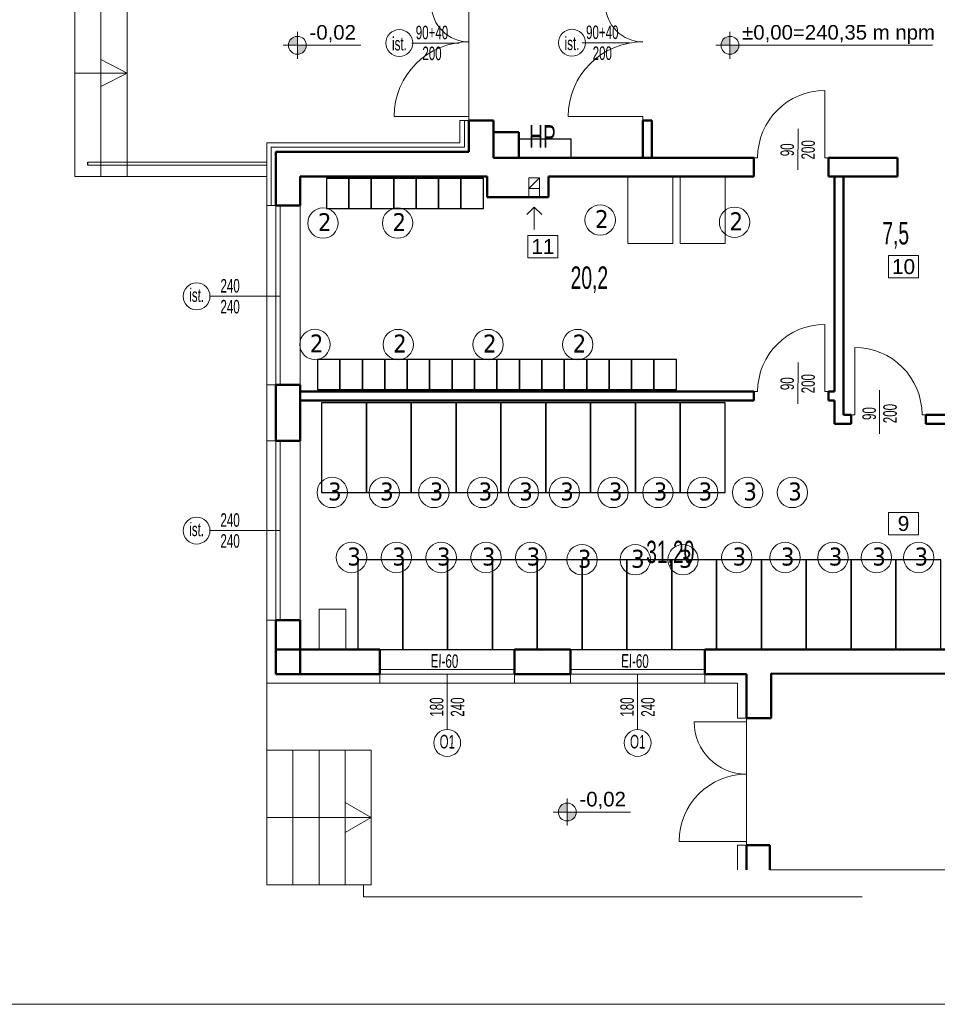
# Model space of a CAD drawing. Header units: millimetres. Extents: x 72202 to 304796, y 21658 to 519946.
# Tile 70 of 95: x 194453 to 195681, y 230899 to 232217. Entities that reach past the tile are written whole.
import ezdxf

# ---------------------------------------------------------------- set-up
doc = ezdxf.new("R2010")
doc.units = ezdxf.units.MM
for name, color, linetype, lineweight in [('DRZWI I OKNA OPISY', 30, 'Continuous', 9), ('linia - gruba - projektowana', 170, 'Continuous', 50), ('linia - rzut - gruba - istn.', 250, 'Continuous', 50), ('LINIA CIENKA', 7, 'Continuous', 13), ('LINIA KRESKOWANIE', 9, 'Continuous', 5), ('LINIA UMEBLOWANIE', 252, 'Continuous', 5), ('OPISY', 251, 'Continuous', 9), ('wymiary', 1, 'Continuous', 15)]:
    doc.layers.add(name, color=color, linetype=linetype, lineweight=lineweight)
doc.layers.add('LINIA-NIE DRUKOWAĆ', color=3, linetype='Continuous', lineweight=20, plot=False)
doc.styles.add('GENERATED_STYLE_2', font='txt')
doc.styles.add('simplex', font='arial.ttf')
doc.styles.get("Standard").update_dxf_attribs({"font": 'ARIALN.TTF', "width": 0.75})
doc.linetypes.add('GRADZINOWANIE', pattern='A,0.00254,-2.54,[134,ltypeshp.shx,S=2.54,R=0,X=-2.54,Y=0],-5.08,[134,ltypeshp.shx,S=2.54,R=180,X=2.54,Y=0],-2.54', length=10.16254)

msp = doc.modelspace()

# ---------------------------------------------------------------- hatches: boundary and pattern name
at = {"layer": 'OPISY'}
h = msp.add_hatch(color=256, dxfattribs=at)
edge = h.paths.add_edge_path()
edge.add_line((194824.34, 232182.351), (194824.34, 232194.306))
edge.add_arc((194824.34, 232182.351), 11.954, 90, 180.185208)
edge.add_line((194812.386, 232182.313), (194824.34, 232182.351))
edge = h.paths.add_edge_path()
edge.add_arc((194824.34, 232182.351), 11.954, 269.966892, 359.748577)
edge.add_line((194836.295, 232182.299), (194824.34, 232182.351))
edge.add_line((194824.34, 232182.351), (194824.333, 232170.397))
h = msp.add_hatch(color=256, dxfattribs=at)
edge = h.paths.add_edge_path()
edge.add_line((195403.238, 232182.351), (195403.238, 232194.306))
edge.add_arc((195403.238, 232182.351), 11.954, 90, 180.185208)
edge.add_line((195391.283, 232182.313), (195403.238, 232182.351))
edge = h.paths.add_edge_path()
edge.add_arc((195403.238, 232182.351), 11.954, 269.966892, 359.748577)
edge.add_line((195415.192, 232182.299), (195403.238, 232182.351))
edge.add_line((195403.238, 232182.351), (195403.231, 232170.397))
h = msp.add_hatch(color=256, dxfattribs=at)
h.paths.add_polyline_path([(194824.34, 232182.351), (194824.34, 232190.855, 0.41421356), (194815.837, 232182.351)])
h.paths.add_polyline_path([(194824.34, 232173.848, 0.41421356), (194832.844, 232182.351), (194824.34, 232182.351)])
h = msp.add_hatch(color=256, dxfattribs=at)
h.paths.add_polyline_path([(195403.238, 232182.351), (195403.238, 232190.855, 0.41421356), (195394.734, 232182.351)])
h.paths.add_polyline_path([(195403.238, 232173.848, 0.41421356), (195411.741, 232182.351), (195403.238, 232182.351)])
h = msp.add_hatch(color=256, dxfattribs=at)
edge = h.paths.add_edge_path()
edge.add_line((195185.56, 231156.172), (195185.56, 231168.127))
edge.add_arc((195185.56, 231156.172), 11.954, 90, 180.185208)
edge.add_line((195173.605, 231156.134), (195185.56, 231156.172))
edge = h.paths.add_edge_path()
edge.add_arc((195185.56, 231156.172), 11.954, 269.966892, 359.748577)
edge.add_line((195197.514, 231156.12), (195185.56, 231156.172))
edge.add_line((195185.56, 231156.172), (195185.553, 231144.218))
h = msp.add_hatch(color=256, dxfattribs=at)
h.paths.add_polyline_path([(195185.56, 231156.172), (195185.56, 231164.676, 0.41421356), (195177.056, 231156.172)])
h.paths.add_polyline_path([(195185.56, 231147.669, 0.41421356), (195194.063, 231156.172), (195185.56, 231156.172)])

# ---------------------------------------------------------------- linework, layer by layer
at = {"layer": 'DRZWI I OKNA OPISY'}
for p, q in [((194977.55, 232185.368), (195040.736, 232185.368)), ((195205.454, 232185.629), (195268.639, 232185.629)), ((195493.951, 232015.517), (195494.723, 232070.684)), ((194707.38, 231846.368), (194801.292, 231846.368)), ((194707.38, 231846.368), (194801.292, 231846.368)), ((195493.951, 231702.517), (195494.723, 231757.684)), ((195603.558, 231662.517), (195603.558, 231720.945)), ((194707.38, 231532.874), (194801.292, 231532.874)), ((195024.816, 231266.723), (195024.816, 231340.874)), ((195279.635, 231266.723), (195279.635, 231340.874)), ((195279.635, 231266.723), (195279.635, 231340.874))]:
    msp.add_line(p, q, dxfattribs=at)
for centre in [(194960.835, 232185.29), (195191.8, 232185.741), (194689.38, 231846.368), (194689.38, 231532.874), (195024.816, 231248.723), (195279.635, 231248.723)]:
    msp.add_circle(centre, 18, dxfattribs=at)
at = {"layer": 'linia - gruba - projektowana'}
for p, q in [((195053.792, 232039.874), (195053.792, 232081.874)), ((195086.792, 232081.874), (195053.792, 232081.874)), ((195086.792, 232031.874), (195086.792, 232081.874)), ((195286.792, 232031.874), (195286.792, 232081.874)), ((195286.792, 232081.874), (195298.792, 232081.874)), ((195298.792, 232031.874), (195298.792, 232081.874)), ((195120.792, 232065.874), (195086.792, 232065.874)), ((195120.792, 232031.874), (195120.792, 232065.874)), ((194795.292, 231967.874), (194795.292, 232039.874)), ((195053.792, 232039.874), (194795.292, 232039.874)), ((195435.292, 232031.874), (195086.792, 232031.874)), ((195435.292, 232031.874), (195435.292, 232006.874)), ((195627.292, 232031.874), (195535.292, 232031.874)), ((195535.292, 232031.874), (195535.292, 232006.874)), ((195627.292, 232031.874), (195627.292, 232006.874)), ((194828.292, 231967.874), (194828.292, 232006.874)), ((195078.292, 232006.874), (194828.292, 232006.874)), ((195078.292, 232006.874), (195078.292, 231978.874)), ((195435.292, 232006.874), (195160.292, 232006.874)), ((195160.292, 232006.874), (195160.292, 231978.874)), ((195627.292, 232006.874), (195535.292, 232006.874)), ((195160.292, 231978.874), (195078.292, 231978.874)), ((194828.292, 231967.874), (194795.292, 231967.874)), ((194795.292, 231652.874), (194795.292, 231727.874)), ((194828.292, 231727.874), (194795.292, 231727.874)), ((194828.292, 231652.874), (194828.292, 231727.874)), ((194828.292, 231652.874), (194795.292, 231652.874)), ((194795.292, 231340.874), (194795.292, 231412.874)), ((194828.292, 231412.874), (194795.292, 231412.874)), ((194828.292, 231340.874), (194828.292, 231412.874)), ((194934.792, 231373.874), (194795.292, 231373.874)), ((194934.792, 231340.874), (194934.792, 231373.874)), ((195189.792, 231373.874), (195114.792, 231373.874)), ((195114.792, 231340.874), (195114.792, 231373.874)), ((195189.792, 231340.874), (195189.792, 231373.874)), ((195765.292, 231373.874), (195369.792, 231373.874)), ((195369.792, 231340.874), (195369.792, 231373.874)), ((194934.792, 231340.874), (194795.292, 231340.874)), ((195189.792, 231340.874), (195114.792, 231340.874)), ((195425.292, 231340.874), (195369.792, 231340.874)), ((195425.292, 231340.874), (195425.292, 231281.843)), ((195458.465, 231341.522), (195458.424, 231281.843)), ((196400.292, 231340.874), (195458.465, 231341.522)), ((195425.292, 231111.874), (195425.292, 231078.874)), ((195456.649, 231111.874), (195456.649, 231078.874))]:
    msp.add_line(p, q, dxfattribs=at)
at = {"layer": 'linia - gruba - projektowana', "lineweight": -3, "ltscale": 1.2}
msp.add_line((194543.904, 232021.958), (194543.904, 232025.958), dxfattribs=at)
at = {"layer": 'linia - gruba - projektowana', "ltscale": 1.2}
for p, q in [((195458.424, 231281.843), (195425.292, 231281.843)), ((195456.649, 231111.874), (195425.292, 231111.874))]:
    msp.add_line(p, q, dxfattribs=at)
at = {"layer": 'linia - gruba - projektowana', "lineweight": -3, "ltscale": 1.2}
for points in [[(194863.292, 231963.874), (194893.292, 231963.874), (194893.292, 232003.874), (194863.292, 232003.874)], [(194893.292, 231963.874), (194923.292, 231963.874), (194923.292, 232003.874), (194893.292, 232003.874)], [(194923.292, 231963.874), (194953.292, 231963.874), (194953.292, 232003.874), (194923.292, 232003.874)], [(194953.292, 231963.874), (194983.292, 231963.874), (194983.292, 232003.874), (194953.292, 232003.874)], [(194983.292, 231963.874), (195013.292, 231963.874), (195013.292, 232003.874), (194983.292, 232003.874)], [(195013.292, 231963.874), (195043.292, 231963.874), (195043.292, 232003.874), (195013.292, 232003.874)], [(195043.292, 231963.874), (195073.292, 231963.874), (195073.292, 232003.874), (195043.292, 232003.874)], [(194851.292, 231721.874), (194881.292, 231721.874), (194881.292, 231761.874), (194851.292, 231761.874)], [(194881.292, 231721.874), (194911.292, 231721.874), (194911.292, 231761.874), (194881.292, 231761.874)], [(194911.292, 231721.874), (194941.292, 231721.874), (194941.292, 231761.874), (194911.292, 231761.874)], [(194941.292, 231721.874), (194971.292, 231721.874), (194971.292, 231761.874), (194941.292, 231761.874)], [(194971.292, 231721.874), (195001.292, 231721.874), (195001.292, 231761.874), (194971.292, 231761.874)], [(195001.292, 231721.874), (195031.292, 231721.874), (195031.292, 231761.874), (195001.292, 231761.874)], [(195031.292, 231721.874), (195061.292, 231721.874), (195061.292, 231761.874), (195031.292, 231761.874)], [(195061.292, 231721.874), (195091.292, 231721.874), (195091.292, 231761.874), (195061.292, 231761.874)], [(195091.49, 231721.874), (195121.49, 231721.874), (195121.49, 231761.874), (195091.49, 231761.874)], [(195121.49, 231721.874), (195151.49, 231721.874), (195151.49, 231761.874), (195121.49, 231761.874)], [(195151.49, 231721.874), (195181.49, 231721.874), (195181.49, 231761.874), (195151.49, 231761.874)], [(195181.49, 231721.874), (195211.49, 231721.874), (195211.49, 231761.874), (195181.49, 231761.874)], [(195211.49, 231721.874), (195241.49, 231721.874), (195241.49, 231761.874), (195211.49, 231761.874)], [(195241.49, 231721.874), (195271.49, 231721.874), (195271.49, 231761.874), (195241.49, 231761.874)], [(195271.49, 231721.874), (195301.49, 231721.874), (195301.49, 231761.874), (195271.49, 231761.874)], [(195301.49, 231721.874), (195331.49, 231721.874), (195331.49, 231761.874), (195301.49, 231761.874)], [(194856.792, 231583.874), (194916.792, 231583.874), (194916.792, 231703.874), (194856.792, 231703.874)], [(194916.792, 231583.874), (194976.792, 231583.874), (194976.792, 231703.874), (194916.792, 231703.874)], [(194976.792, 231583.874), (195036.792, 231583.874), (195036.792, 231703.874), (194976.792, 231703.874)], [(195036.792, 231583.874), (195096.792, 231583.874), (195096.792, 231703.874), (195036.792, 231703.874)], [(195096.792, 231583.874), (195156.792, 231583.874), (195156.792, 231703.874), (195096.792, 231703.874)], [(195156.792, 231583.874), (195216.792, 231583.874), (195216.792, 231703.874), (195156.792, 231703.874)], [(195216.792, 231583.874), (195276.792, 231583.874), (195276.792, 231703.874), (195216.792, 231703.874)], [(195276.792, 231583.874), (195336.792, 231583.874), (195336.792, 231703.874), (195276.792, 231703.874)], [(195336.792, 231583.874), (195396.792, 231583.874), (195396.792, 231703.874), (195336.792, 231703.874)], [(194905.292, 231373.874), (194965.292, 231373.874), (194965.292, 231493.874), (194905.292, 231493.874)], [(194965.292, 231373.874), (195025.292, 231373.874), (195025.292, 231493.874), (194965.292, 231493.874)], [(195025.292, 231373.874), (195085.292, 231373.874), (195085.292, 231493.874), (195025.292, 231493.874)], [(195085.292, 231373.874), (195145.292, 231373.874), (195145.292, 231493.874), (195085.292, 231493.874)], [(195145.292, 231373.874), (195205.292, 231373.874), (195205.292, 231493.874), (195145.292, 231493.874)], [(195205.292, 231373.874), (195265.292, 231373.874), (195265.292, 231493.874), (195205.292, 231493.874)], [(195265.292, 231373.874), (195325.292, 231373.874), (195325.292, 231493.874), (195265.292, 231493.874)], [(195325.292, 231373.874), (195385.292, 231373.874), (195385.292, 231493.874), (195325.292, 231493.874)], [(195385.292, 231373.874), (195445.292, 231373.874), (195445.292, 231493.874), (195385.292, 231493.874)], [(195445.292, 231373.874), (195505.292, 231373.874), (195505.292, 231493.874), (195445.292, 231493.874)], [(195505.292, 231373.874), (195565.292, 231373.874), (195565.292, 231493.874), (195505.292, 231493.874)], [(195565.292, 231373.874), (195625.292, 231373.874), (195625.292, 231493.874), (195565.292, 231493.874)], [(195625.292, 231373.874), (195685.292, 231373.874), (195685.292, 231493.874), (195625.292, 231493.874)]]:
    msp.add_lwpolyline(points, close=True, dxfattribs=at)
at = {"layer": 'linia - rzut - gruba - istn.', "color": 7, "ltscale": 1.2}
for p, q in [((195543.292, 231718.874), (195543.292, 232006.874)), ((195555.292, 231687.874), (195555.292, 232006.874)), ((194828.292, 231718.874), (195435.292, 231718.874)), ((195435.292, 231718.874), (195435.292, 231706.874)), ((195535.292, 231718.874), (195535.292, 231706.874)), ((195535.292, 231718.874), (195543.292, 231718.874)), ((194828.292, 231706.874), (195435.292, 231706.874)), ((195173.49, 231706.874), (195161.49, 231706.874)), ((195535.292, 231706.874), (195543.292, 231706.874)), ((195543.292, 231675.874), (195543.292, 231706.874)), ((195565.292, 231687.874), (195555.292, 231687.874)), ((195565.292, 231675.874), (195565.292, 231687.874)), ((195665.292, 231675.874), (195665.292, 231687.874)), ((195791.292, 231687.874), (195665.292, 231687.874)), ((195565.292, 231675.874), (195543.292, 231675.874)), ((195791.292, 231675.874), (195665.292, 231675.874))]:
    msp.add_line(p, q, dxfattribs=at)
at = {"layer": 'LINIA CIENKA'}
for p, q in [((194526.404, 232283.519), (194526.404, 232006.874)), ((194561.404, 232283.519), (194561.404, 232006.874)), ((194596.404, 232283.519), (194596.404, 232006.874)), ((195053.792, 232241.874), (195053.792, 232081.874)), ((194596.404, 232145.197), (194561.404, 232163.226)), ((194526.404, 232145.197), (194596.404, 232145.197)), ((194596.404, 232145.197), (194561.404, 232127.167)), ((195530.292, 232031.874), (195530.292, 232121.874)), ((195053.792, 232086.874), (194953.792, 232086.874)), ((195041.792, 232051.874), (195041.792, 232081.874)), ((195053.792, 232081.874), (195041.792, 232081.874)), ((195053.792, 232081.874), (195053.792, 232086.874)), ((195286.792, 232086.874), (195186.792, 232086.874)), ((195286.792, 232081.874), (195286.792, 232086.874)), ((194783.292, 231967.874), (194783.292, 232051.874)), ((194783.292, 232051.874), (195041.792, 232051.874)), ((195041.792, 232051.874), (194783.292, 232051.874)), ((194543.904, 232025.958), (194783.292, 232025.958)), ((194783.292, 232021.958), (194543.904, 232021.958)), ((195435.292, 232031.874), (195440.292, 232031.874)), ((195435.292, 232031.874), (195440.292, 232031.874)), ((195535.292, 232031.874), (195530.292, 232031.874)), ((195535.292, 232031.874), (195530.292, 232031.874)), ((194783.292, 232006.874), (194526.404, 232006.874)), ((195148.292, 232004.874), (195134.292, 231990.874)), ((195134.292, 231990.874), (195134.292, 231978.874)), ((195148.292, 231990.874), (195148.292, 231978.874)), ((194783.292, 231727.874), (194783.292, 231967.874)), ((194795.292, 231967.874), (194783.292, 231967.874)), ((194795.292, 231727.874), (194795.292, 231967.874)), ((194801.292, 231727.874), (194801.292, 231967.874)), ((194828.292, 231727.874), (194828.292, 231967.874)), ((195131.292, 231955.874), (195141.292, 231965.874)), ((195141.292, 231965.874), (195141.292, 231935.874)), ((195151.292, 231955.874), (195141.292, 231965.874)), ((195530.292, 231718.874), (195530.292, 231808.874)), ((195570.292, 231687.874), (195570.292, 231777.874)), ((194783.292, 231652.874), (194783.292, 231727.874)), ((194795.292, 231727.874), (194783.292, 231727.874)), ((195435.292, 231718.874), (195440.292, 231718.874)), ((195435.292, 231718.874), (195440.292, 231718.874)), ((195535.292, 231718.874), (195530.292, 231718.874)), ((195535.292, 231718.874), (195530.292, 231718.874)), ((195570.292, 231687.874), (195565.292, 231687.874)), ((195665.292, 231687.874), (195660.292, 231687.874)), ((194783.292, 231412.874), (194783.292, 231652.874)), ((194795.292, 231652.874), (194783.292, 231652.874)), ((194795.292, 231412.874), (194795.292, 231652.874)), ((194801.292, 231412.874), (194801.292, 231652.874)), ((194828.292, 231412.874), (194828.292, 231652.874)), ((194853.292, 231373.874), (194853.292, 231427.874)), ((194853.292, 231427.874), (194889.292, 231427.874)), ((194889.292, 231427.874), (194889.292, 231373.874)), ((194783.292, 231328.874), (194783.292, 231412.874)), ((194783.292, 231328.874), (194783.292, 231412.874)), ((194795.292, 231412.874), (194783.292, 231412.874)), ((195114.792, 231373.874), (194934.792, 231373.874)), ((195376.505, 231373.874), (195189.792, 231373.874)), ((195114.84, 231346.874), (194934.792, 231346.874)), ((195114.84, 231340.874), (194934.792, 231340.874)), ((194934.792, 231340.874), (194934.792, 231328.874)), ((195114.792, 231340.874), (195114.792, 231328.874)), ((195369.792, 231346.874), (195189.792, 231346.874)), ((195369.792, 231340.874), (195189.792, 231340.874)), ((195189.792, 231340.874), (195189.792, 231328.874)), ((195369.792, 231340.874), (195369.792, 231328.874)), ((194934.792, 231328.874), (194783.292, 231328.874)), ((194783.292, 231328.874), (194783.292, 231238.874)), ((194783.292, 231328.874), (194783.292, 231238.874)), ((195114.792, 231328.874), (194934.792, 231328.874)), ((195189.792, 231328.874), (195114.792, 231328.874)), ((195369.792, 231328.874), (195189.792, 231328.874)), ((195369.792, 231328.874), (195413.292, 231328.874)), ((195413.292, 231328.874), (195413.305, 231281.874)), ((195425.292, 231276.843), (195355.292, 231276.843)), ((195425.292, 231281.843), (195413.292, 231281.874)), ((195425.292, 231281.843), (195425.292, 231111.874)), ((195425.292, 231111.874), (195425.292, 231281.843)), ((195425.292, 231276.843), (195425.292, 231281.843)), ((195425.292, 231281.843), (195425.292, 231276.843)), ((194783.292, 231238.874), (194783.292, 231092.51)), ((194783.292, 231238.874), (194783.292, 231058.874)), ((194783.292, 231238.874), (194923.292, 231238.874)), ((194818.292, 231238.874), (194818.292, 231058.874)), ((194853.292, 231238.874), (194853.292, 231058.874)), ((194888.292, 231238.874), (194888.292, 231058.874)), ((194923.292, 231238.874), (194923.292, 231058.874)), ((194923.292, 231148.874), (194888.292, 231168.874)), ((194783.292, 231148.874), (194923.292, 231148.874)), ((194923.292, 231148.874), (194888.292, 231128.874)), ((195425.292, 231116.843), (195335.292, 231116.843)), ((195413.292, 231111.874), (195413.292, 231078.874)), ((195413.292, 231111.874), (195425.292, 231111.874)), ((194783.292, 231058.874), (194923.292, 231058.874)), ((194912.654, 231058.874), (194912.654, 231042.51)), ((194912.654, 231042.51), (195580.181, 231042.51))]:
    msp.add_line(p, q, dxfattribs=at)
for points in [[(193953.292, 230898.874), (193953.292, 233726.323), (200483.292, 233726.323), (200483.292, 230898.874)], [(195134.292, 232004.874), (195148.292, 232004.874), (195148.292, 231990.874), (195134.292, 231990.874)]]:
    msp.add_lwpolyline(points, close=True, dxfattribs=at)
at = {"layer": 'LINIA CIENKA', "lineweight": -3, "ltscale": 4}
msp.add_lwpolyline([(195120.792, 232031.874), (195190.792, 232031.874), (195190.792, 232056.874), (195120.792, 232056.874)], close=True, dxfattribs=at)
at = {"layer": 'LINIA CIENKA'}
for centre, radius, start, end in [((195053.792, 232236.874), 50, 180, 270), ((195286.792, 232236.874), 50, 180, 270), ((195053.792, 232086.874), 100, 90, 180), ((195286.792, 232086.874), 100, 90, 180), ((195530.292, 232031.874), 90, 90, 180), ((195530.292, 231718.874), 90, 90, 180), ((195570.292, 231687.874), 90, 0, 90), ((195425.292, 231276.843), 70, 180, 270), ((195425.292, 231276.843), 70, 180, 270), ((195425.292, 231116.843), 90, 90, 180), ((195425.292, 231116.843), 90, 90, 180)]:
    msp.add_arc(centre, radius, start, end, dxfattribs=at)
at = {"layer": 'LINIA KRESKOWANIE', "linetype": 'GRADZINOWANIE', "ltscale": 0.6}
for p, q in [((195047.792, 232045.874), (195047.792, 232081.874)), ((194789.292, 231967.874), (194789.292, 232045.874)), ((195047.792, 232045.874), (194789.292, 232045.874))]:
    msp.add_line(p, q, dxfattribs=at)
at = {"layer": 'LINIA UMEBLOWANIE'}
for points in [[(195266.792, 232006.874), (195266.792, 231916.874), (195326.792, 231916.874), (195326.792, 232006.874), (195266.792, 232006.874)], [(195336.792, 232006.874), (195336.792, 231916.874), (195396.792, 231916.874), (195396.792, 232006.874), (195336.792, 232006.874)]]:
    msp.add_lwpolyline(points, dxfattribs=at)
at = {"layer": 'LINIA-NIE DRUKOWAĆ'}
msp.add_lwpolyline([(195456.649, 231078.874), (199068.44, 231078.874)], dxfattribs=at)
at = {"layer": 'OPISY'}
for p, q in [((194824.34, 232182.351), (194824.343, 232200.306)), ((194824.34, 232182.307), (194824.34, 232195.063)), ((195403.238, 232182.351), (195403.241, 232200.306)), ((195403.238, 232182.307), (195403.238, 232195.063)), ((194805.337, 232182.317), (194909.061, 232182.265)), ((194824.34, 232182.351), (194824.33, 232164.306)), ((194824.34, 232182.307), (194824.34, 232169.552)), ((195384.235, 232182.317), (195674.497, 232182.265)), ((195403.238, 232182.351), (195403.227, 232164.306)), ((195403.238, 232182.307), (195403.238, 232169.552)), ((195185.56, 231156.172), (195185.563, 231174.127)), ((195185.56, 231156.128), (195185.56, 231168.884)), ((195166.556, 231156.138), (195270.281, 231156.086)), ((195185.56, 231156.172), (195185.549, 231138.127)), ((195185.56, 231156.128), (195185.56, 231143.373))]:
    msp.add_line(p, q, dxfattribs=at)
for points in [[(195132.867, 231927.961), (195132.867, 231897.961), (195172.867, 231897.961), (195172.867, 231927.961)], [(195615.521, 231901.03), (195615.521, 231871.03), (195655.521, 231871.03), (195655.521, 231901.03)], [(195615.521, 231557.171), (195615.521, 231527.171), (195655.521, 231527.171), (195655.521, 231557.171)]]:
    msp.add_lwpolyline(points, close=True, dxfattribs=at)
for centre in [(194824.34, 232182.351), (195403.238, 232182.351), (195185.56, 231156.172)]:
    msp.add_circle(centre, 11.954, dxfattribs=at)
at = {"layer": 'wymiary'}
for centre in [(195229.56, 231948.475), (194858.605, 231944.376), (194958.446, 231944.376), (195409.379, 231945.51), (194847.839, 231782.015), (194959.343, 231781.86), (195079.541, 231781.86), (195199.541, 231781.86), (194870.99, 231583.874), (194940.695, 231583.874), (195007.012, 231583.874), (195072.36, 231583.874), (195126.792, 231583.874), (195181.759, 231583.874), (195246.792, 231583.874), (195306.792, 231583.874), (195366.792, 231583.874), (195426.792, 231583.874), (195486.792, 231583.874), (194896.78, 231496.808), (194956.78, 231496.808), (195016.78, 231496.808), (195076.78, 231496.808), (195136.78, 231496.808), (195205.292, 231493.874), (195276.548, 231493.874), (195340.469, 231493.874), (195412.28, 231496.808), (195477.026, 231496.808), (195541.118, 231496.808), (195599.268, 231496.808), (195655.856, 231496.808)]:
    msp.add_circle(centre, 20.326, dxfattribs=at)

# ---------------------------------------------------------------- texts
at = {"layer": 'DRZWI I OKNA OPISY', "char_height": 18, "width": 130, "attachment_point": 5}
for s, insert, rotation in [('90+40', (195004.489, 232199.345), 0), ('90+40', (195232.393, 232199.605), 0), ('ist. ', (194960.92, 232184.326), 0), ('ist. ', (195191.886, 232184.776), 0), ('200', (195004.489, 232171.383), 0), ('200', (195232.393, 232171.643), 0), ('200', (195507.936, 232042.456), 90), ('90', (195479.975, 232042.456), 90), ('240', (194734.319, 231860.345), 0), ('240', (194734.319, 231860.345), 0), ('ist. ', (194689.581, 231847.813), 358.901101), ('240', (194734.319, 231832.383), 0), ('240', (194734.319, 231832.383), 0), ('200', (195507.936, 231729.456), 90), ('90', (195479.975, 231729.456), 90), ('200', (195617.544, 231689.456), 90), ('90', (195589.582, 231689.456), 90), ('240', (194734.319, 231546.851), 0), ('240', (194734.319, 231546.851), 0), ('ist. ', (194689.581, 231534.319), 358.901101), ('240', (194734.319, 231518.889), 0), ('EI-60', (195021.246, 231358.244), 358.901101), ('EI-60', (195276.065, 231358.244), 358.901101), ('180', (195010.84, 231296.688), 90), ('180', (195010.84, 231296.688), 90), ('240', (195038.801, 231296.688), 90), ('240', (195038.801, 231296.688), 90), ('180', (195265.659, 231296.688), 90), ('180', (195265.659, 231296.688), 90), ('240', (195293.62, 231296.688), 90), ('240', (195293.62, 231296.688), 90), ('O1 ', (195025.017, 231250.168), 358.901101), ('O1 ', (195279.836, 231250.168), 358.901101)]:
    msp.add_mtext(s, dxfattribs=dict(at, insert=insert, rotation=rotation))
at = {"layer": 'LINIA-NIE DRUKOWAĆ', "char_height": 30, "width": 125.07, "attachment_point": 1}
for s, insert in [('7,5', (195607.114, 231945.781)), ('20,2', (195190.013, 231886.363)), ('\\pt120;31,20', (195291.102, 231519.26))]:
    msp.add_mtext(s, dxfattribs=dict(at, insert=insert))
at = {"layer": 'OPISY', "style": 'simplex'}
for s, insert, char_height, width, attachment_point in [('-0,02', (194840.647, 232209.394), 19.5, 125.07, 1), ('%%P0,00=240,35 m npm', (195419.545, 232209.394), 19.5, 263.43597, 1), ('11', (195152.867, 231912.961), 20, 40, 5), ('10', (195635.521, 231886.03), 20, 40, 5), ('9', (195635.521, 231542.171), 20, 47.18016, 5), ('-0,02', (195201.866, 231183.215), 19.5, 125.07, 1)]:
    msp.add_mtext(s, dxfattribs=dict(at, insert=insert, char_height=char_height, width=width, attachment_point=attachment_point))
at = {"layer": 'OPISY', "insert": (195134.344, 232075.446), "char_height": 30, "width": 125.07, "attachment_point": 1}
msp.add_mtext('HP', dxfattribs=at)
at = {"layer": 'wymiary', "char_height": 24, "attachment_point": 1, "style": 'GENERATED_STYLE_2'}
for s, insert in [('{\\fTahoma|b0|i0|c238|p32;2}', (194851.886, 231957.671)), ('{\\fTahoma|b0|i0|c238|p32;2}', (194951.727, 231957.671)), ('{\\fTahoma|b0|i0|c238|p32;2}', (195222.842, 231961.77)), ('{\\fTahoma|b0|i0|c238|p32;2}', (195402.66, 231958.805)), ('{\\fTahoma|b0|i0|c238|p32;2}', (194841.121, 231795.309)), ('{\\fTahoma|b0|i0|c238|p32;2}', (194952.624, 231795.155)), ('{\\fTahoma|b0|i0|c238|p32;2}', (195072.822, 231795.155)), ('{\\fTahoma|b0|i0|c238|p32;2}', (195192.822, 231795.155)), ('{\\fTahoma|b0|i0|c238|p32; 3}', (194856.489, 231597.169)), ('{\\fTahoma|b0|i0|c238|p32; 3}', (194926.193, 231597.169)), ('{\\fTahoma|b0|i0|c238|p32; 3}', (194992.511, 231597.169)), ('{\\fTahoma|b0|i0|c238|p32; 3}', (195057.858, 231597.169)), ('{\\fTahoma|b0|i0|c238|p32; 3}', (195112.291, 231597.169)), ('{\\fTahoma|b0|i0|c238|p32; 3}', (195167.257, 231597.169)), ('{\\fTahoma|b0|i0|c238|p32; 3}', (195232.291, 231597.169)), ('{\\fTahoma|b0|i0|c238|p32; 3}', (195292.291, 231597.169)), ('{\\fTahoma|b0|i0|c238|p32; 3}', (195352.291, 231597.169)), ('{\\fTahoma|b0|i0|c238|p32; 3}', (195412.291, 231597.169)), ('{\\fTahoma|b0|i0|c238|p32; 3}', (195472.291, 231597.169)), ('{\\fTahoma|b0|i0|c238|p32; 3}', (194882.279, 231510.103)), ('{\\fTahoma|b0|i0|c238|p32; 3}', (194942.279, 231510.103)), ('{\\fTahoma|b0|i0|c238|p32; 3}', (195002.279, 231510.103)), ('{\\fTahoma|b0|i0|c238|p32; 3}', (195062.279, 231510.103)), ('{\\fTahoma|b0|i0|c238|p32; 3}', (195122.279, 231510.103)), ('{\\fTahoma|b0|i0|c238|p32; 3}', (195190.791, 231507.169)), ('{\\fTahoma|b0|i0|c238|p32; 3}', (195262.046, 231507.169)), ('{\\fTahoma|b0|i0|c238|p32; 3}', (195325.967, 231507.169)), ('{\\fTahoma|b0|i0|c238|p32; 3}', (195397.779, 231510.103)), ('{\\fTahoma|b0|i0|c238|p32; 3}', (195462.524, 231510.103)), ('{\\fTahoma|b0|i0|c238|p32; 3}', (195526.616, 231510.103)), ('{\\fTahoma|b0|i0|c238|p32; 3}', (195584.766, 231510.103)), ('{\\fTahoma|b0|i0|c238|p32; 3}', (195641.354, 231510.103))]:
    msp.add_mtext(s, dxfattribs=dict(at, insert=insert))

doc.saveas('drawing.dxf')
